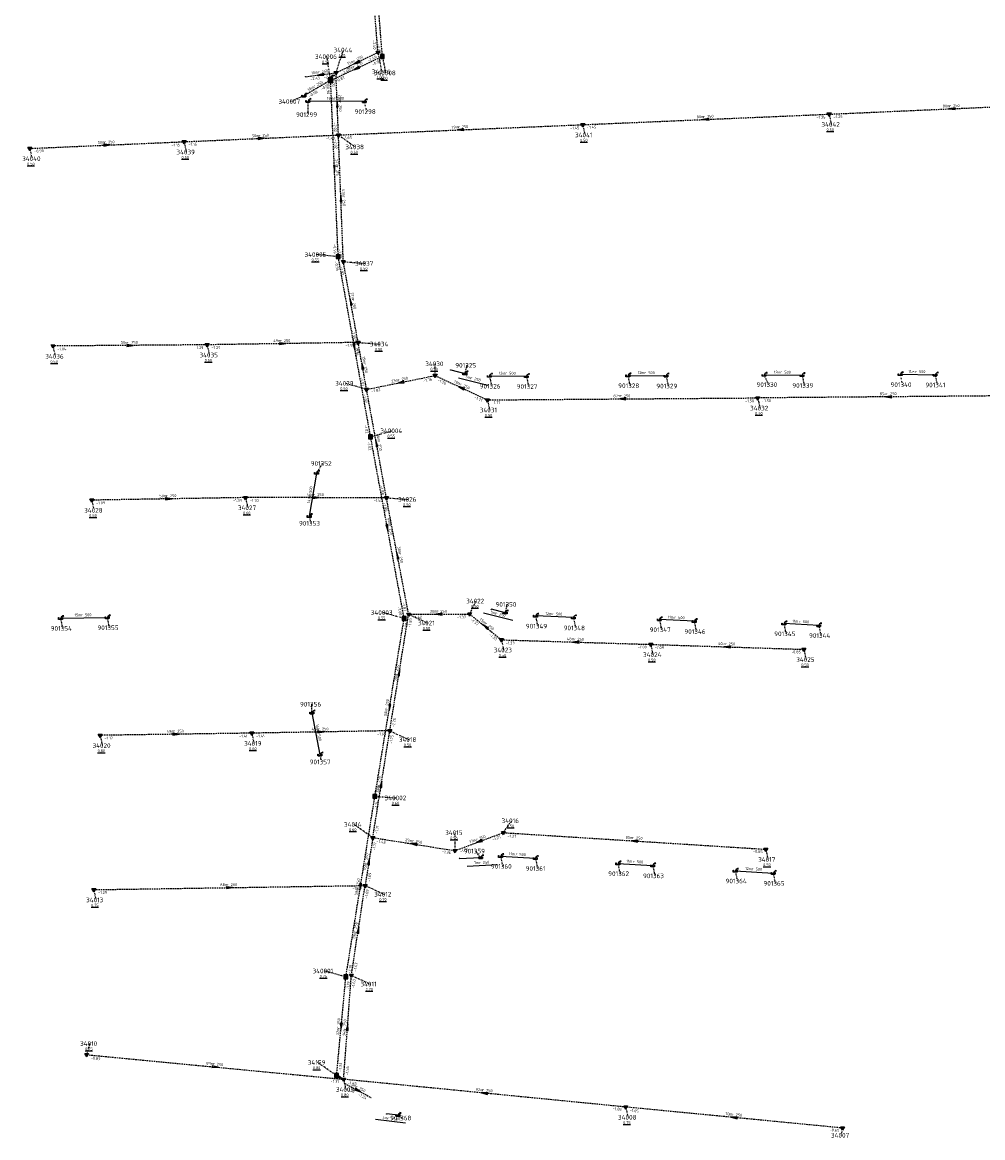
# Model space of a CAD drawing. Extents: x 188323 to 208361, y 565368 to 574910.
# Tile 51 of 256: x 199792 to 200102, y 568339 to 568699. Entities that reach past the tile are written whole.
import ezdxf

# ---------------------------------------------------------------- set-up
doc = ezdxf.new("R2010")
doc.units = 0
doc.linetypes.add('DASHDOT', pattern=[1, 0.5, -0.25, 0, -0.25])
doc.linetypes.add('DASHED', pattern=[0.75, 0.5, -0.25])
doc.layers.get('0').update_dxf_attribs({"linetype": 'CONTINUOUS'})
for name, color, linetype in [('RIO-AFM', 7, 'CONTINUOUS'), ('RIO-BOK', 7, 'CONTINUOUS'), ('RIO-DET', 7, 'CONTINUOUS'), ('RIO-KNP', 7, 'CONTINUOUS'), ('RIO-KNR', 7, 'CONTINUOUS'), ('RIO-LAG', 7, 'CONTINUOUS'), ('RIO-LAG_1B', 7, 'DASHED'), ('RIO-LAG_2B', 7, 'DASHED'), ('RIO-LEN', 7, 'CONTINUOUS'), ('RIO-MVD', 1, 'CONTINUOUS'), ('RIO-VRB', 6, 'DASHDOT'), ('RIO-VRH', 7, 'CONTINUOUS')]:
    doc.layers.add(name, color=color, linetype=linetype)
doc.styles.add('RIO-TXT', font='isocp.shx')

# ---------------------------------------------------------------- blocks, each defined once
blk = doc.blocks.new('L_VHR')
blk.add_lwpolyline([(-0.5, 0), (0.5, 0), (-0.5, 0.15), (-0.5, -0.15), (0.5, 0)])
blk = doc.blocks.new('K_IPR')
blk.add_lwpolyline([(-0.5, -0.5), (0.5, -0.5), (0.5, 0.5), (-0.5, 0.5)], close=True)
blk.add_solid([(-0.5, 0.5), (0.5, 0.5), (-0.5, -0.5), (0.5, -0.5)])
at = {"style": 'RIO-TXT', "flags": 1}
blk.add_attdef('KNOOPNAAM', (2, 2), '', height=1, dxfattribs=at)
blk = doc.blocks.new('K_OVL')
for points in [[(0.6, 0.6), (-0.6, 0.6), (-0.6, -0.6), (0.6, -0.6)], [(1, 1.25), (0.474823, 0.983111), (0.413034, 1.369554)]]:
    blk.add_lwpolyline(points, close=True)
blk.add_arc((0.81571, 0.439293), 0.83139, 77.193131, 168.854604)
blk.add_solid([(-0.6, 0.6), (0.6, 0.6), (-0.6, -0.6), (0.6, -0.6)])
at = {"style": 'RIO-TXT', "flags": 1}
blk.add_attdef('KNOOPNAAM', (2, 2), '', height=1, dxfattribs=at)
blk = doc.blocks.new('K_UTB')
blk.add_lwpolyline([(0.5, 0.15), (0.5, -0.3), (-0.5, -0.3), (-0.5, 0.15), (-0.45, 0.15), (-0.45, -0.25), (0, -0.25), (0.45, -0.25), (0.45, 0.15)], close=True)
blk.add_lwpolyline([(0.85, 0.6), (0.55, 0.65), (0.614828, 0.459583), (0.850842, 0.598937)])
blk.add_arc((0.85, -0.25), 0.85, 90, 180)
at = {"style": 'RIO-TXT', "flags": 1}
blk.add_attdef('KNOOPNAAM', (2, 2), '', height=1, dxfattribs=at)
blk = doc.blocks.new('K_IPD')
blk.add_lwpolyline([(-0.496027, 0.307994), (0.503973, 0.307994), (0.003973, -0.558031)], close=True)
blk.add_solid([(-0.496027, 0.307994), (0.503973, 0.307994), (0.003973, -0.558031)])
at = {"style": 'RIO-TXT', "flags": 1}
blk.add_attdef('KNOOPNAAM', (2, 2), '', height=1, dxfattribs=at)
blk = doc.blocks.new('K_FIC')
blk.add_circle((0, 0), 0.0625)
at = {"style": 'RIO-TXT', "flags": 1}
blk.add_attdef('KNOOPNAAM', (2, 2), '', height=1, dxfattribs=at)
blk = doc.blocks.new('586_03______34159_____34009_')
at = {"layer": 'RIO-LAG_2B'}
blk.add_line((0, 0), (8.661, -4.631), dxfattribs=at)
at = {"layer": 'RIO-VRH', "xscale": 2, "yscale": 2, "zscale": 2, "rotation": 331.8383}
blk.add_blockref('L_VHR', (4.3305, -2.3155), dxfattribs=at)
at = {"layer": 'RIO-AFM', "style": 'RIO-TXT'}
blk.add_text('r 250', height=0.9, rotation=331.8383, dxfattribs=at).set_placement((3.6139, -1.365))
at = {"layer": 'RIO-BOK', "style": 'RIO-TXT'}
for s, p in [('-1.23', (0.5744, -1.8946)), ('-1.24', (4.3851, -3.9317))]:
    blk.add_text(s, height=0.9, rotation=331.8383, dxfattribs=at).set_placement(p)
at = {"layer": 'RIO-LEN', "style": 'RIO-TXT'}
blk.add_text('3m', height=0.9, rotation=331.8383, dxfattribs=at).set_placement((2.1852, -0.6012))
blk = doc.blocks.new('1371_90______901300____901325_')
at = {"layer": 'RIO-LAG'}
blk.add_line((0, 0), (9.516, -2.425), dxfattribs=at)
at = {"layer": 'RIO-AFM', "style": 'RIO-TXT'}
blk.add_text('r 250', height=0.9, rotation=345.6712, dxfattribs=at).set_placement((3.835, -0.4611))
at = {"layer": 'RIO-LEN', "style": 'RIO-TXT'}
blk.add_text('5m', height=0.9, rotation=345.6712, dxfattribs=at).set_placement((2.2651, -0.0611))
blk = doc.blocks.new('1376_90______901350____901351_')
at = {"layer": 'RIO-LAG'}
blk.add_line((0, 0), (-9.54, 2.333), dxfattribs=at)
at = {"layer": 'RIO-AFM', "style": 'RIO-TXT'}
blk.add_text('r 250', height=0.9, rotation=346.2381, dxfattribs=at).set_placement((-5.7002, 1.9097))
at = {"layer": 'RIO-LEN', "style": 'RIO-TXT'}
blk.add_text('5m', height=0.9, rotation=346.2381, dxfattribs=at).set_placement((-7.2739, 2.2942))
blk = doc.blocks.new('1377_90______901358____901359_')
at = {"layer": 'RIO-LAG'}
blk.add_line((0, 0), (9.809, 0.475), dxfattribs=at)
at = {"layer": 'RIO-AFM', "style": 'RIO-TXT'}
blk.add_text('r 250', height=0.9, rotation=2.774, dxfattribs=at).set_placement((3.8014, 0.6848))
at = {"layer": 'RIO-LEN', "style": 'RIO-TXT'}
blk.add_text('7m', height=0.9, rotation=2.774, dxfattribs=at).set_placement((2.1833, 0.6064))
blk = doc.blocks.new('1378_90______901368____901369_')
at = {"layer": 'RIO-LAG'}
blk.add_line((0, 0), (-9.755, 1.141), dxfattribs=at)
at = {"layer": 'RIO-AFM', "style": 'RIO-TXT'}
blk.add_text('r 250', height=0.9, rotation=353.3094, dxfattribs=at).set_placement((-5.8923, 1.1937))
at = {"layer": 'RIO-LEN', "style": 'RIO-TXT'}
blk.add_text('4m', height=0.9, rotation=353.3094, dxfattribs=at).set_placement((-7.5014, 1.3814))

msp = doc.modelspace()

# ---------------------------------------------------------------- linework, layer by layer
at = {"layer": 'RIO-LAG'}
for p, q in [((199902.496, 568673.344), (199884.272, 568673.472)), ((199930.432, 568586.624), (199935.008, 568585.472)), ((199942.912, 568584.704), (199954.864, 568584.576)), ((199987.68, 568584.832), (199999.984, 568584.768)), ((200031.68, 568585.024), (200043.936, 568584.896)), ((200075.68, 568585.216), (200086.944, 568585.088)), ((199887.056, 568553.344), (199884.688, 568539.392)), ((199804.288, 568506.432), (199819.376, 568506.688)), ((199948.016, 568508.224), (199943.568, 568509.312)), ((199970.048, 568506.624), (199957.84, 568507.2)), ((200009.072, 568505.472), (199997.824, 568506.048)), ((200049.344, 568504.128), (200038.096, 568504.704)), ((199885.568, 568475.904), (199888.144, 568462.336)), ((199933.264, 568428.864), (199940.08, 568429.184)), ((199946.528, 568429.568), (199957.76, 568428.928)), ((199984.448, 568427.2), (199995.68, 568426.56)), ((200022.368, 568424.832), (200034.608, 568424.128)), ((199913.344, 568345.92), (199909.776, 568346.304))]:
    msp.add_line(p, q, dxfattribs=at)
at = {"layer": 'RIO-LAG_1B'}
for p, q in [((199908.336, 568687.872), (199904.608, 568735.488)), ((199891.616, 568680.192), (199908.336, 568687.872)), ((199891.616, 568680.192), (199882.96, 568675.2)), ((199894.064, 568623.232), (199891.616, 568680.192)), ((199904.528, 568565.056), (199894.064, 568623.232)), ((199915.376, 568506.368), (199904.528, 568565.056)), ((199905.92, 568448.896), (199915.376, 568506.368)), ((199896.544, 568390.592), (199905.92, 568448.896)), ((199893.536, 568358.72), (199896.544, 568390.592))]:
    msp.add_line(p, q, dxfattribs=at)
at = {"layer": 'RIO-LAG_2B'}
for p, q in [((199906.896, 568689.216), (199903.296, 568735.68)), ((199893.328, 568682.624), (199906.896, 568689.216)), ((199883.536, 568681.344), (199893.328, 568682.624)), ((199894.144, 568662.528), (199893.328, 568682.624)), ((200052.704, 568669.248), (200132.128, 568672.768)), ((199973.088, 568665.856), (200052.704, 568669.248)), ((199894.144, 568662.528), (199973.088, 568665.856)), ((199844.256, 568660.352), (199894.144, 568662.528)), ((199895.712, 568621.568), (199894.144, 568662.528)), ((199794.384, 568658.176), (199844.256, 568660.352)), ((199900.496, 568595.52), (199895.712, 568621.568)), ((199851.712, 568594.752), (199801.872, 568594.368)), ((199900.496, 568595.52), (199851.712, 568594.752)), ((199903.232, 568580.352), (199900.496, 568595.52)), ((199903.232, 568580.352), (199925.376, 568584.832)), ((199925.376, 568584.832), (199942.288, 568576.96)), ((199909.632, 568545.344), (199903.232, 568580.352)), ((200114.384, 568578.304), (200029.632, 568577.6)), ((199942.288, 568576.96), (200029.632, 568577.6)), ((199864.128, 568545.408), (199814.432, 568544.576)), ((199909.632, 568545.344), (199864.128, 568545.408)), ((199916.816, 568507.712), (199909.632, 568545.344)), ((199910.72, 568470.08), (199916.816, 568507.712)), ((199916.816, 568507.712), (199936.544, 568507.776)), ((199936.544, 568507.776), (199946.8, 568499.456)), ((199946.8, 568499.456), (199995.056, 568497.984)), ((199995.056, 568497.984), (200044.544, 568496.384)), ((199866.128, 568469.312), (199817.136, 568468.608)), ((199910.72, 568470.08), (199866.128, 568469.312)), ((199905.248, 568435.584), (199910.72, 568470.08)), ((199905.248, 568435.584), (199902.752, 568420.096)), ((199905.248, 568435.584), (199931.808, 568431.36)), ((199931.808, 568431.36), (199947.424, 568437.184)), ((199947.424, 568437.184), (200032.256, 568431.808)), ((199815.056, 568418.752), (199902.752, 568420.096)), ((199898.32, 568391.104), (199902.752, 568420.096)), ((199895.808, 568357.504), (199898.32, 568391.104)), ((199812.784, 568365.44), (199895.808, 568357.504)), ((199893.536, 568358.72), (199895.808, 568357.504)), ((199986.976, 568348.544), (199895.808, 568357.504)), ((200057.04, 568341.76), (199986.976, 568348.544))]:
    msp.add_line(p, q, dxfattribs=at)
at = {"layer": 'RIO-VRB'}
for p, q in [((199893.33, 568682.62), (199895.749, 568689.9686)), ((199891.62, 568680.17), (199890.3902, 568687.8373)), ((199906.89, 568689.21), (199908.1176, 568682.9423)), ((199908.33, 568687.85), (199909.3841, 568682.5671)), ((199882.96, 568675.17), (199878.5659, 568673.3309)), ((199884.27, 568673.47), (199884.2724, 568669.095)), ((199902.49, 568673.37), (199903.1971, 568670.0568)), ((200052.7, 568669.26), (200053.4071, 568665.9468)), ((199973.08, 568665.85), (199973.7871, 568662.5368)), ((199894.15, 568662.52), (199899.5694, 568658.6719)), ((199794.39, 568658.2), (199795.0971, 568654.8868)), ((199844.25, 568660.33), (199844.9571, 568657.0168)), ((199894.06, 568623.21), (199886.985, 568623.9078)), ((199895.72, 568621.6), (199902.6875, 568621.0713)), ((199801.87, 568594.35), (199802.5771, 568591.0368)), ((199851.71, 568594.76), (199852.4171, 568591.4468)), ((199900.5, 568595.52), (199907.4675, 568594.9913)), ((199925.38, 568584.84), (199925.3795, 568588.615)), ((199935.01, 568585.45), (199935.7195, 568588.0999)), ((199903.23, 568580.37), (199896.2621, 568582.2965)), ((199942.91, 568584.69), (199943.6171, 568581.3768)), ((199954.87, 568584.59), (199955.5771, 568581.2768)), ((199987.68, 568584.84), (199988.3871, 568581.5268)), ((199999.99, 568584.74), (200000.6971, 568581.4268)), ((200031.68, 568585.02), (200033.0733, 568581.8906)), ((200043.94, 568584.91), (200044.6471, 568581.5968)), ((200075.68, 568585.19), (200076.3871, 568581.8768)), ((200086.94, 568585.09), (200087.6471, 568581.7768)), ((199942.29, 568576.99), (199942.9971, 568573.6768)), ((200029.64, 568577.62), (200030.3471, 568574.3068)), ((199904.53, 568565.05), (199911.4975, 568566.9787)), ((199887.05, 568553.36), (199889.0264, 568556.4158)), ((199814.43, 568544.6), (199815.1371, 568541.2868)), ((199864.13, 568545.43), (199864.8371, 568542.1168)), ((199909.63, 568545.35), (199916.5975, 568544.8213)), ((199884.69, 568539.41), (199885.2235, 568537.0816)), ((199936.55, 568507.76), (199938.5871, 568511.9893)), ((199948.02, 568508.25), (199948.7295, 568510.8999)), ((199804.28, 568506.45), (199804.9871, 568503.1368)), ((199819.37, 568506.67), (199820.0771, 568503.3568)), ((199915.38, 568506.34), (199908.4121, 568508.2665)), ((199916.81, 568507.72), (199922.9369, 568504.8822)), ((199957.84, 568507.19), (199958.5471, 568503.8768)), ((199970.05, 568506.6), (199970.7571, 568503.2868)), ((199997.83, 568506.02), (199998.5371, 568502.7068)), ((200009.07, 568505.44), (200009.7771, 568502.1268)), ((200038.09, 568504.71), (200038.7971, 568501.3968)), ((200049.34, 568504.13), (200050.0471, 568500.8168)), ((199946.8, 568499.48), (199947.5071, 568496.1668)), ((199995.05, 568497.96), (199995.7571, 568494.6468)), ((200044.55, 568496.41), (200045.2571, 568493.0968)), ((199885.56, 568475.88), (199885.5597, 568478.655)), ((199817.13, 568468.63), (199817.8371, 568465.3168)), ((199866.13, 568469.32), (199866.8371, 568466.0068)), ((199910.72, 568470.06), (199916.8469, 568467.2222)), ((199888.14, 568462.33), (199888.6735, 568460.0016)), ((199905.92, 568448.92), (199912.8875, 568448.3913)), ((199905.24, 568435.59), (199899.1119, 568439.8259)), ((199947.42, 568437.19), (199950.0391, 568441.0119)), ((199931.81, 568431.39), (199931.8092, 568437.165)), ((199940.08, 568429.18), (199938.4901, 568431.2134)), ((200032.25, 568431.83), (200032.9571, 568428.5168)), ((199946.52, 568429.6), (199947.2271, 568426.2868)), ((199957.76, 568428.9), (199958.4671, 568425.5868)), ((199984.44, 568427.23), (199985.1471, 568423.9168)), ((199995.68, 568426.53), (199996.3871, 568423.2168)), ((200022.37, 568424.86), (200023.0771, 568421.5468)), ((200034.61, 568424.1), (200035.3171, 568420.7868)), ((199902.75, 568420.12), (199908.8769, 568417.2822)), ((199815.06, 568418.75), (199815.7671, 568415.4368)), ((199896.55, 568390.57), (199889.5821, 568392.4965)), ((199898.32, 568391.1), (199904.4469, 568388.2622)), ((199812.78, 568365.46), (199813.8314, 568369.0497)), ((199893.54, 568358.71), (199887.4119, 568362.9459)), ((199895.8, 568357.5), (199896.5071, 568354.1868)), ((199986.97, 568348.55), (199987.6771, 568345.2368)), ((199913.35, 568345.89), (199914.6836, 568345.0003)), ((200057.04, 568341.75), (200056.5074, 568339.4215))]:
    msp.add_line(p, q, dxfattribs=at)

# ---------------------------------------------------------------- block references
at = {"layer": 'RIO-DET'}
for name, p in [('1371_90______901300____901325_', (199932.928, 568584.128)), ('1376_90______901350____901351_', (199950.528, 568505.728)), ('1377_90______901358____901359_', (199935.776, 568426.368)), ('586_03______34159_____34009_', (199896.032, 568356.224)), ('1378_90______901368____901369_', (199915.856, 568343.36))]:
    msp.add_blockref(name, p, dxfattribs=at)
at = {"layer": 'RIO-KNP', "xscale": 1.25, "yscale": 1.25, "zscale": 1.25}
for name, p in [('K_IPD', (199906.896, 568689.216)), ('K_IPR', (199908.336, 568687.872)), ('K_IPD', (199893.328, 568682.624)), ('K_FIC', (199883.536, 568681.344)), ('K_OVL', (199891.616, 568680.192)), ('K_UTB', (199882.96, 568675.2)), ('K_UTB', (199884.272, 568673.472)), ('K_UTB', (199902.496, 568673.344)), ('K_IPD', (200052.704, 568669.248)), ('K_IPD', (199973.088, 568665.856)), ('K_IPD', (199894.144, 568662.528)), ('K_IPD', (199794.384, 568658.176)), ('K_IPD', (199844.256, 568660.352)), ('K_IPR', (199894.064, 568623.232)), ('K_IPD', (199895.712, 568621.568)), ('K_IPD', (199801.872, 568594.368)), ('K_IPD', (199851.712, 568594.752)), ('K_IPD', (199900.496, 568595.52)), ('K_FIC', (199930.432, 568586.624)), ('K_UTB', (199935.008, 568585.472)), ('K_UTB', (199942.912, 568584.704)), ('K_UTB', (199987.68, 568584.832)), ('K_UTB', (199999.984, 568584.768)), ('K_UTB', (200031.68, 568585.024)), ('K_UTB', (200043.936, 568584.896)), ('K_UTB', (200075.68, 568585.216)), ('K_UTB', (200086.944, 568585.088)), ('K_IPD', (199925.376, 568584.832)), ('K_UTB', (199954.864, 568584.576)), ('K_IPD', (199903.232, 568580.352)), ('K_IPD', (199942.288, 568576.96)), ('K_IPD', (200029.632, 568577.6)), ('K_IPR', (199904.528, 568565.056)), ('K_UTB', (199887.056, 568553.344)), ('K_IPD', (199814.432, 568544.576)), ('K_IPD', (199864.128, 568545.408)), ('K_IPD', (199909.632, 568545.344)), ('K_UTB', (199884.688, 568539.392)), ('K_UTB', (199804.288, 568506.432)), ('K_UTB', (199819.376, 568506.688)), ('K_IPR', (199915.376, 568506.368)), ('K_IPD', (199916.816, 568507.712)), ('K_IPD', (199936.544, 568507.776)), ('K_FIC', (199943.568, 568509.312)), ('K_UTB', (199948.016, 568508.224)), ('K_UTB', (199957.84, 568507.2)), ('K_UTB', (199970.048, 568506.624)), ('K_UTB', (199997.824, 568506.048)), ('K_UTB', (200009.072, 568505.472)), ('K_UTB', (200038.096, 568504.704)), ('K_UTB', (200049.344, 568504.128)), ('K_IPD', (199946.8, 568499.456)), ('K_IPD', (199995.056, 568497.984)), ('K_IPD', (200044.544, 568496.384)), ('K_UTB', (199885.568, 568475.904)), ('K_IPD', (199910.72, 568470.08)), ('K_IPD', (199817.136, 568468.608)), ('K_IPD', (199866.128, 568469.312)), ('K_UTB', (199888.144, 568462.336)), ('K_IPR', (199905.92, 568448.896)), ('K_IPD', (199905.248, 568435.584)), ('K_IPD', (199947.424, 568437.184)), ('K_IPD', (199931.808, 568431.36)), ('K_IPD', (200032.256, 568431.808)), ('K_FIC', (199933.264, 568428.864)), ('K_UTB', (199940.08, 568429.184)), ('K_UTB', (199946.528, 568429.568)), ('K_UTB', (199957.76, 568428.928)), ('K_UTB', (199984.448, 568427.2)), ('K_UTB', (199995.68, 568426.56)), ('K_UTB', (200022.368, 568424.832)), ('K_UTB', (200034.608, 568424.128)), ('K_IPD', (199902.752, 568420.096)), ('K_IPD', (199815.056, 568418.752)), ('K_IPR', (199896.544, 568390.592)), ('K_IPD', (199898.32, 568391.104)), ('K_IPD', (199812.784, 568365.44)), ('K_IPR', (199893.536, 568358.72)), ('K_IPD', (199895.808, 568357.504)), ('K_IPD', (199986.976, 568348.544)), ('K_FIC', (199909.776, 568346.304)), ('K_UTB', (199913.344, 568345.92)), ('K_IPD', (200057.04, 568341.76))]:
    msp.add_blockref(name, p, dxfattribs=at)
at = {"layer": 'RIO-VRH'}
for p, xscale, yscale, zscale, rotation in [((199900.11, 568685.915), 2, 2, 2, 205.9166), ((199899.975, 568684.01), 2, 2, 2, 204.6813), ((199888.435, 568681.99), 2, 2, 2, 187.3331), ((199893.74, 568672.57), 2, 2, 2, 92.345), ((200092.41, 568671), 2, 2, 2, 182.5087), ((200012.89, 568667.555), 2, 2, 2, 182.4521), ((199869.2, 568661.425), 2, 2, 2, 2.5127), ((199933.615, 568664.185), 2, 2, 2, 182.4156), ((199819.32, 568659.265), 2, 2, 2, 2.4459), ((199892.84, 568651.69), 2, 2, 2, 272.4617), ((199894.935, 568642.06), 2, 2, 2, 92.2061), ((199898.11, 568608.56), 2, 2, 2, 100.3941), ((199826.79, 568594.555), 2, 2, 2, 360.4713), ((199876.105, 568595.14), 2, 2, 2, 360.8923), ((199899.295, 568594.13), 2, 2, 2, 280.2132), ((199901.865, 568587.945), 2, 2, 2, 100.223), ((199914.305, 568582.605), 2, 2, 2, 191.4082), ((199933.835, 568580.915), 2, 2, 2, 515.1007), ((200072.015, 568577.965), 2, 2, 2, 180.4664), ((199985.965, 568577.305), 2, 2, 2, 180.4132), ((199906.43, 568562.86), 2, 2, 2, 100.3647), ((199839.28, 568545.015), 2, 2, 2, 360.9567), ((199886.88, 568545.39), 2, 2, 2, 359.8993), ((199909.955, 568535.695), 2, 2, 2, 280.4785), ((199913.22, 568526.535), 2, 2, 2, 100.8105), ((199926.68, 568507.74), 2, 2, 2, 180.1161), ((199941.675, 568503.62), 2, 2, 2, 501.0725), ((199970.925, 568498.72), 2, 2, 2, 538.1958), ((200019.8, 568497.185), 2, 2, 2, 538.2067), ((199913.765, 568488.89), 2, 2, 2, 80.8061), ((199910.65, 568477.63), 2, 2, 2, 260.6364), ((199841.63, 568468.975), 2, 2, 2, 360.8067), ((199888.425, 568469.69), 2, 2, 2, 360.9507), ((199907.98, 568452.825), 2, 2, 2, 80.9586), ((199939.615, 568434.29), 2, 2, 2, 200.3808), ((199989.835, 568434.51), 2, 2, 2, 536.3849), ((199918.525, 568433.49), 2, 2, 2, 531.0183), ((199903.995, 568427.855), 2, 2, 2, 440.8481), ((199858.905, 568419.435), 2, 2, 2, 0.895), ((199901.235, 568419.745), 2, 2, 2, 260.869), ((199900.535, 568405.61), 2, 2, 2, 81.3124), ((199895.045, 568374.64), 2, 2, 2, 264.5944), ((199897.06, 568374.3), 2, 2, 2, 85.7022), ((199854.29, 568361.48), 2, 2, 2, 354.5237), ((199894.67, 568358.105), 1.312, 1.312, 1.312, 331.8383), ((199941.385, 568353.025), 2, 2, 2, 174.3939), ((200022.005, 568345.15), 2, 2, 2, 174.4576)]:
    msp.add_blockref('L_VHR', p, dxfattribs=dict(at, xscale=xscale, yscale=yscale, zscale=zscale, rotation=rotation))

# ---------------------------------------------------------------- texts
at = {"layer": 'RIO-AFM', "style": 'RIO-TXT'}
for s, rotation, p in [('r 250', 25.9166, (199899.1628, 568686.0106)), ('r 250', 7.3331, (199887.5675, 568682.3825)), ('r 250', 24.6813, (199899.0301, 568684.126)), ('r 250', 389.9977, (199886.3366, 568677.7)), ('r 500', 359.6855, (199892.5724, 568673.9297)), ('r 250', 272.345, (199894.2124, 568673.4005)), ('r 250', 2.5087, (200091.5789, 568671.4641)), ('r 250', 2.4521, (200012.0589, 568668.0199)), ('r 250', 2.4156, (199932.7846, 568664.6504)), ('r 250', 2.5127, (199868.3689, 568661.889)), ('r 250', 2.4459, (199818.4892, 568659.73)), ('r 315', 272.4617, (199893.3224, 568652.5218)), ('r 250', 272.2061, (199895.416, 568642.8893)), ('r 250', 280.394, (199898.4635, 568609.4487)), ('r 250', 360.8923, (199875.2864, 568595.6423)), ('r 250', 360.4713, (199825.9752, 568595.0636)), ('r 315', 280.2132, (199899.6614, 568595.0197)), ('r 250', 280.223, (199902.2177, 568588.8318)), ('r 500', 359.521, (199948.0838, 568585.15)), ('r 500', 359.5346, (199993.0287, 568585.3)), ('r 500', 359.486, (200037.0041, 568585.4756)), ('r 500', 359.4912, (200080.504, 568585.6502)), ('r 250', 11.4082, (199913.4119, 568582.9348)), ('r 250', 335.1007, (199933.3128, 568581.7146)), ('r 250', 0.4132, (199985.1514, 568577.7991)), ('r 250', 360.4664, (200071.2001, 568578.4847)), ('r 250', 280.3647, (199906.7868, 568563.7489)), ('r 250', 360.9567, (199838.4608, 568545.5166)), ('r 500', 440.3898, (199885.2379, 568545.6701)), ('r 250', 359.8993, (199886.0706, 568545.9053)), ('r 250', 280.4785, (199910.3175, 568536.586)), ('r 250', 280.8105, (199913.5706, 568527.4272)), ('r 500', 0.8352, (199811.0076, 568507.0481)), ('r 250', 0.1161, (199925.869, 568508.2384)), ('r 500', 357.2338, (199963.1599, 568507.4369)), ('r 500', 357.0464, (200002.6663, 568506.2742)), ('r 250', 321.0725, (199941.361, 568504.5211)), ('r 500', 357.049, (200042.9313, 568504.9641)), ('r 250', 358.1958, (199970.1309, 568499.2601)), ('r 250', 358.2067, (200019.0061, 568497.7253)), ('r 250', 80.8061, (199913.1421, 568488.1702)), ('r 250', 80.6364, (199910.025, 568476.9121)), ('r 250', 360.8067, (199840.8122, 568469.4786)), ('r 250', 360.9507, (199887.6063, 568470.1901)), ('r 500', 280.7884, (199887.1934, 568469.9954)), ('r 250', 80.9586, (199907.359, 568452.1032)), ('r 250', 351.0183, (199917.8036, 568434.1184)), ('r 250', 20.3808, (199938.6813, 568434.4765)), ('r 250', 356.3849, (199989.0595, 568435.0865)), ('r 500', 356.4367, (199951.3622, 568429.8025)), ('r 250', 440.8481, (199903.3682, 568427.1352)), ('r 500', 356.4367, (199989.2822, 568427.4325)), ('r 500', 356.4473, (200027.7122, 568425.0326)), ('r 250', 0.895, (199858.087, 568419.9223)), ('r 250', 80.869, (199900.6129, 568419.0243)), ('r 250', 81.3124, (199899.9185, 568404.8847)), ('r 250', 84.5944, (199894.471, 568373.8803)), ('r 250', 85.7022, (199896.5008, 568373.5296)), ('r 250', 354.5237, (199853.5333, 568362.0809)), ('r 250', 354.3939, (199940.6301, 568353.6302)), ('r 250', 354.4576, (200021.2489, 568345.7476))]:
    msp.add_text(s, height=0.9, rotation=rotation, dxfattribs=at).set_placement(p)
at = {"layer": 'RIO-BOK', "style": 'RIO-TXT'}
for s, rotation, p in [('-2.40', 274.4394, (199905.2043, 568693.1913)), ('-0.85', 274.4726, (199906.6427, 568691.8311)), ('-2.40', 25.9166, (199903.8137, 568686.1584)), ('-0.85', 24.6813, (199905.1887, 568684.8655)), ('-2.42', 25.9166, (199895.2009, 568681.9727)), ('-2.43', 7.3331, (199885.107, 568680.1501)), ('-2.42', 7.3331, (199889.4413, 568680.708)), ('-2.05', 272.345, (199891.9891, 568681.1635)), ('-0.87', 24.6813, (199893.4765, 568679.4825)), ('-0.90', 389.9977, (199884.8726, 568674.6587)), ('-0.90', 389.9977, (199888.7674, 568676.9107)), ('-0.90', 272.4617, (199890.2821, 568678.7107)), ('-1.25', 2.4521, (200048.6625, 568667.6858)), ('-1.25', 2.5087, (200054.1597, 568667.9226)), ('-2.02', 272.345, (199892.5942, 568666.56)), ('-1.45', 2.4156, (199969.0422, 568664.2784)), ('-1.45', 2.4521, (199974.5384, 568664.5112)), ('-1.40', 2.5127, (199890.1151, 568660.9416)), ('-1.65', 2.4156, (199895.6075, 568661.1802)), ('-0.90', 2.4459, (199795.8483, 568656.861)), ('-1.15', 2.4459, (199840.2128, 568658.7563)), ('-1.15', 2.5127, (199845.7098, 568658.9927)), ('-2.02', 272.2061, (199892.8056, 568661.0667)), ('-0.96', 272.4617, (199892.5194, 568627.2473)), ('-1.97', 272.2061, (199894.1872, 568625.6437)), ('-0.96', 280.2132, (199892.9312, 568621.5836)), ('-1.97', 280.394, (199894.5963, 568619.9701)), ('-1.94', 280.394, (199898.3978, 568599.3028)), ('-1.04', 360.4713, (199803.2821, 568592.9625)), ('-1.29', 360.4713, (199847.6214, 568593.3553)), ('-1.29', 360.8923, (199853.1323, 568593.3829)), ('-1.54', 360.8923, (199896.4216, 568594.0846)), ('-1.94', 280.223, (199899.3715, 568593.8934)), ('-1.92', 280.223, (199901.1323, 568584.1574)), ('-1.76', 11.4082, (199921.6372, 568582.6565)), ('-1.76', 335.1007, (199926.0613, 568582.9812)), ('-1.92', 280.3647, (199902.1055, 568578.7406)), ('-1.82', 11.4082, (199904.8791, 568579.2746)), ('-1.71', 335.1007, (199937.9859, 568577.4547)), ('-1.71', 0.4132, (199943.6998, 568575.6001)), ('-1.50', 0.4132, (200025.5497, 568576.1905)), ('-1.50', 360.4664, (200031.052, 568576.2323)), ('-1.02', 280.2132, (199902.46, 568568.8435)), ('-1.02', 280.4785, (199903.4087, 568563.4184)), ('-1.88', 280.3647, (199907.5355, 568549.1345)), ('-1.09', 360.9567, (199815.8538, 568543.2245)), ('-1.33', 360.9567, (199860.0532, 568543.9906)), ('-1.33', 359.8993, (199865.5282, 568544.0284)), ('-1.57', 359.8993, (199905.5282, 568543.9835)), ('-1.88', 280.8105, (199908.5182, 568543.7119)), ('-1.08', 280.4785, (199913.293, 568510.1232)), ('-1.83', 280.8105, (199914.6876, 568511.4892)), ('-1.80', 80.8061, (199917.5375, 568503.4486)), ('-1.42', 0.1161, (199918.2126, 568506.3228)), ('-1.37', 0.1161, (199932.4526, 568506.3517)), ('-1.08', 80.6364, (199916.0948, 568502.0667)), ('-1.37', 321.0725, (199936.7604, 568505.7915)), ('-1.33', 321.0725, (199942.7346, 568500.9717)), ('-1.33', 358.1958, (199948.1559, 568498.0375)), ('-1.09', 358.1958, (199990.9086, 568496.7178)), ('-1.09', 358.2067, (199996.4062, 568496.5177)), ('-0.85', 358.2067, (200040.4095, 568495.1678)), ('-1.75', 80.8061, (199912.3255, 568471.2183)), ('-1.17', 360.8067, (199818.5502, 568467.2507)), ('-1.41', 360.8067, (199862.0495, 568467.8909)), ('-1.41', 360.9507, (199867.5537, 568467.9443)), ('-1.65', 360.9507, (199906.6439, 568468.6178)), ('-1.75', 80.9586, (199911.4587, 568465.7899)), ('-1.14', 80.6364, (199907.5289, 568450.0736)), ('-1.14', 80.869, (199906.6521, 568444.6491)), ('-1.71', 80.9586, (199906.8424, 568436.7526)), ('-1.43', 351.0183, (199906.405, 568433.9894)), ('-1.27', 20.3808, (199944.0635, 568434.4493)), ('-1.27', 356.3849, (199948.7297, 568435.7053)), ('-1.71', 440.8481, (199905.9635, 568431.3213)), ('-1.36', 351.0183, (199927.5437, 568430.6616)), ('-1.36', 20.3808, (199933.6097, 568430.5652)), ('-0.85', 356.3849, (200028.0736, 568430.7425)), ('-1.69', 440.8481, (199904.3539, 568421.2805)), ('-1.29', 0.895, (199816.4815, 568417.372)), ('-1.69', 0.895, (199898.6714, 568418.6561)), ('-1.69', 81.3124, (199903.5152, 568415.8553)), ('-1.19', 80.869, (199898.1542, 568391.7301)), ('-1.63', 81.3124, (199899.9152, 568392.2725)), ('-1.19', 84.5944, (199897.5581, 568386.3554)), ('-1.63', 85.7022, (199899.4094, 568386.9062)), ('-0.89', 354.5237, (199814.0407, 568363.9336)), ('-1.23', 84.5944, (199895.0655, 568359.9719)), ('-1.54', 85.7022, (199897.3008, 568358.7912)), ('-1.31', 354.5237, (199891.5898, 568356.5477)), ('-1.45', 354.3939, (199897.0573, 568355.9707)), ('-1.05', 354.3939, (199982.7587, 568347.6125)), ('-1.05', 354.4576, (199988.229, 568347.0221)), ('-0.65', 354.4576, (200052.8285, 568340.7943))]:
    msp.add_text(s, height=0.9, rotation=rotation, dxfattribs=at).set_placement(p)
at = {"layer": 'RIO-KNR', "style": 'RIO-TXT'}
for s, p in [('34044', (199892.5615, 568689.2186)), ('340006', (199886.5652, 568687.0873)), ('34046', (199904.9301, 568682.1923)), ('340008', (199905.5591, 568681.8171)), ('340007', (199874.7409, 568672.5809)), ('901299', (199880.4474, 568668.345)), ('901298', (199899.3721, 568669.3068)), ('34042', (200050.2196, 568665.1968)), ('34041', (199970.5996, 568661.7868)), ('34039', (199841.7696, 568656.2668)), ('34038', (199896.3819, 568657.9219)), ('34040', (199791.9096, 568654.1368)), ('340005', (199883.16, 568623.1578)), ('34037', (199899.5, 568620.3213)), ('34034', (199904.28, 568594.2413)), ('34036', (199799.3896, 568590.2868)), ('34035', (199849.2296, 568590.6968)), ('34030', (199922.192, 568587.865)), ('901325', (199931.8945, 568587.3499)), ('34029', (199893.0746, 568581.5465)), ('901326', (199939.7921, 568580.6268)), ('901327', (199951.7521, 568580.5268)), ('901328', (199984.5621, 568580.7768)), ('901329', (199996.8721, 568580.6768)), ('901330', (200029.2483, 568581.1406)), ('901339', (200040.8221, 568580.8468)), ('901340', (200072.5621, 568581.1268)), ('901341', (200083.8221, 568581.0268)), ('34032', (200027.1596, 568573.5568)), ('34031', (199939.8096, 568572.9268)), ('340004', (199907.6725, 568566.2287)), ('901352', (199885.2014, 568555.6658)), ('34027', (199861.6496, 568541.3668)), ('34026', (199913.41, 568544.0713)), ('34028', (199811.9496, 568540.5368)), ('901353', (199881.3985, 568536.3316)), ('34022', (199935.3996, 568511.2393)), ('901350', (199944.9045, 568510.1499)), ('340003', (199904.5871, 568507.5165)), ('901354', (199801.1621, 568502.3868)), ('901355', (199816.2521, 568502.6068)), ('34021', (199919.7494, 568504.1322)), ('901349', (199954.7221, 568503.1268)), ('901348', (199966.9321, 568502.5368)), ('901347', (199994.7121, 568501.9568)), ('901346', (200005.9521, 568501.3768)), ('901345', (200034.9721, 568500.6468)), ('901344', (200046.2221, 568500.0668)), ('34023', (199944.3196, 568495.4168)), ('34024', (199992.5696, 568493.8968)), ('34025', (200042.0696, 568492.3468)), ('901356', (199881.7347, 568477.905)), ('34019', (199863.6496, 568465.2568)), ('34018', (199913.6594, 568466.4722)), ('34020', (199814.6496, 568464.5668)), ('901357', (199884.8485, 568459.2516)), ('340002', (199909.0625, 568447.6413)), ('34016', (199946.8516, 568440.2619)), ('34014', (199895.9244, 568439.0759)), ('34015', (199928.6217, 568436.415)), ('901359', (199934.6651, 568430.4634)), ('901360', (199943.4021, 568425.5368)), ('34017', (200029.7696, 568427.7668)), ('901361', (199954.6421, 568424.8368)), ('901362', (199981.3221, 568423.1668)), ('901363', (199992.5621, 568422.4668)), ('901364', (200019.2521, 568420.7968)), ('901365', (200031.4921, 568420.0368)), ('34013', (199812.5796, 568414.6868)), ('34012', (199905.6894, 568416.5322)), ('340001', (199885.7571, 568391.7465)), ('34011', (199901.2594, 568387.5122)), ('34010', (199810.6439, 568368.2997)), ('34159', (199884.2244, 568362.1959)), ('34009', (199893.3196, 568353.4368)), ('901368', (199910.8586, 568344.2503)), ('34008', (199984.4896, 568344.4868)), ('34007', (200053.3199, 568338.6715))]:
    msp.add_text(s, height=1.5, dxfattribs=at).set_placement(p)
at = {"layer": 'RIO-LEN', "style": 'RIO-TXT'}
for s, rotation, p in [('15m', 25.9166, (199897.22, 568685.0664)), ('10m', 7.3331, (199885.4252, 568682.1068)), ('18m', 24.6813, (199897.0675, 568683.224)), ('10m', 389.9977, (199884.4667, 568676.6188)), ('20m', 272.345, (199894.123, 568675.5587)), ('18m', 359.6855, (199890.4124, 568673.9402)), ('80m', 2.5087, (200089.4209, 568671.3695)), ('80m', 2.4521, (200009.9009, 568667.9274)), ('79m', 2.4156, (199930.6265, 568664.5594)), ('50m', 2.5127, (199866.211, 568661.7943)), ('50m', 2.4459, (199816.3312, 568659.6378)), ('57m', 272.4617, (199893.2286, 568654.6797)), ('41m', 272.2061, (199895.3318, 568645.0477)), ('27m', 280.394, (199898.0727, 568611.5731)), ('49m', 360.8923, (199873.1267, 568595.6073)), ('59m', 280.2132, (199899.2773, 568597.1453)), ('50m', 360.4713, (199823.8153, 568595.0445)), ('15m', 280.223, (199901.8333, 568590.9574)), ('12m', 359.521, (199945.9239, 568585.1667)), ('12m', 359.5346, (199990.8687, 568585.3161)), ('12m', 359.486, (200034.8441, 568585.4936)), ('11m', 359.4912, (200078.3441, 568585.668)), ('23m', 11.4082, (199911.2946, 568582.5076)), ('19m', 335.1007, (199931.353, 568582.6229)), ('87m', 0.4132, (199982.9914, 568577.7836)), ('85m', 360.4664, (200069.0402, 568578.4658)), ('36m', 280.3647, (199906.3971, 568565.8734)), ('50m', 360.9567, (199836.3011, 568545.4792)), ('46m', 359.8993, (199883.9106, 568545.9078)), ('14m', 440.3898, (199884.879, 568543.5401)), ('60m', 280.4785, (199909.9236, 568538.7098)), ('38m', 280.8105, (199913.1644, 568529.5487)), ('15m', 0.8352, (199808.8478, 568507.0166)), ('20m', 0.1161, (199923.7091, 568508.234)), ('13m', 321.0725, (199939.6799, 568505.8774)), ('12m', 357.2338, (199961.0023, 568507.5398)), ('11m', 357.0464, (200000.5091, 568506.3841)), ('11m', 357.049, (200040.7741, 568505.074)), ('48m', 358.1958, (199967.9719, 568499.3267)), ('50m', 358.2067, (200016.8472, 568497.7915)), ('38m', 80.8061, (199912.7973, 568486.0379)), ('58m', 80.6364, (199909.6739, 568474.7808)), ('49m', 360.8067, (199838.6524, 568469.4468)), ('45m', 360.9507, (199885.4466, 568470.1529)), ('14m', 280.7884, (199886.788, 568472.117)), ('35m', 80.9586, (199907.0198, 568449.97)), ('27m', 351.0183, (199915.6698, 568434.4543)), ('17m', 20.3808, (199936.6566, 568433.7242)), ('85m', 356.3849, (199986.9037, 568435.2213)), ('11m', 356.4367, (199949.2063, 568429.9354)), ('16m', 440.8481, (199903.0263, 568425.0024)), ('11m', 356.4367, (199987.1263, 568427.5654)), ('12m', 356.4473, (200025.5563, 568425.1651)), ('88m', 0.895, (199855.9273, 568419.8885)), ('59m', 80.869, (199900.2704, 568416.8917)), ('29m', 81.3124, (199899.5925, 568402.7495)), ('32m', 84.5944, (199894.2678, 568371.7298)), ('34m', 85.7022, (199896.3393, 568371.3756)), ('83m', 354.5237, (199851.383, 568362.2857)), ('92m', 354.3939, (199938.4803, 568353.8398)), ('70m', 354.4576, (200019.0988, 568345.9549))]:
    msp.add_text(s, height=0.9, rotation=rotation, dxfattribs=at).set_placement(p)
at = {"layer": 'RIO-MVD', "style": 'RIO-TXT'}
for s, p in [('%%U0.91', (199888.8602, 568685.6873)), ('%%U1.00', (199894.219, 568687.8186)), ('%%U1.00', (199906.5876, 568680.7923)), ('%%U1.00', (199907.8541, 568680.4171)), ('%%U0.50', (200051.8771, 568663.7968)), ('%%U0.50', (199972.2571, 568660.3868)), ('%%U0.50', (199843.4271, 568654.8668)), ('%%U0.60', (199898.0394, 568656.5219)), ('%%U0.50', (199793.5671, 568652.7368)), ('%%U0.55', (199885.455, 568621.7578)), ('%%U0.50', (199901.1575, 568618.9213)), ('%%U0.50', (199905.9375, 568592.8413)), ('%%U0.50', (199801.0471, 568588.8868)), ('%%U0.50', (199850.8871, 568589.2968)), ('%%U0.50', (199923.8495, 568586.465)), ('%%U0.50', (199894.7321, 568580.1465)), ('%%U0.50', (199941.4671, 568571.5268)), ('%%U0.50', (200028.8171, 568572.1568)), ('%%U0.55', (199909.9675, 568564.8287)), ('%%U0.50', (199915.0675, 568542.6713)), ('%%U0.80', (199813.6071, 568539.1368)), ('%%U0.60', (199863.3071, 568539.9668)), ('%%U0.50', (199937.0571, 568509.8393)), ('%%U0.55', (199906.8821, 568506.1165)), ('%%U0.50', (199921.4069, 568502.7322)), ('%%U0.50', (199945.9771, 568494.0168)), ('%%U0.50', (199994.2271, 568492.4968)), ('%%U0.50', (200043.7271, 568490.9468)), ('%%U0.80', (199816.3071, 568463.1668)), ('%%U0.60', (199865.3071, 568463.8568)), ('%%U0.50', (199915.3169, 568465.0722)), ('%%U0.60', (199911.3575, 568446.2413)), ('%%U0.60', (199897.5819, 568437.6759)), ('%%U0.50', (199948.5091, 568438.8619)), ('%%U0.55', (199930.2792, 568435.015)), ('%%U0.50', (200031.4271, 568426.3668)), ('%%U0.75', (199814.2371, 568413.2868)), ('%%U0.70', (199907.3469, 568415.1322)), ('%%U0.75', (199888.0521, 568390.3465)), ('%%U0.70', (199902.9169, 568386.1122)), ('%%U0.75', (199812.3014, 568366.8997)), ('%%U0.80', (199885.8819, 568360.7959)), ('%%U0.80', (199894.9771, 568352.0368)), ('%%U0.75', (199986.1471, 568343.0868))]:
    msp.add_text(s, height=0.9, dxfattribs=at).set_placement(p)

doc.saveas('drawing.dxf')
